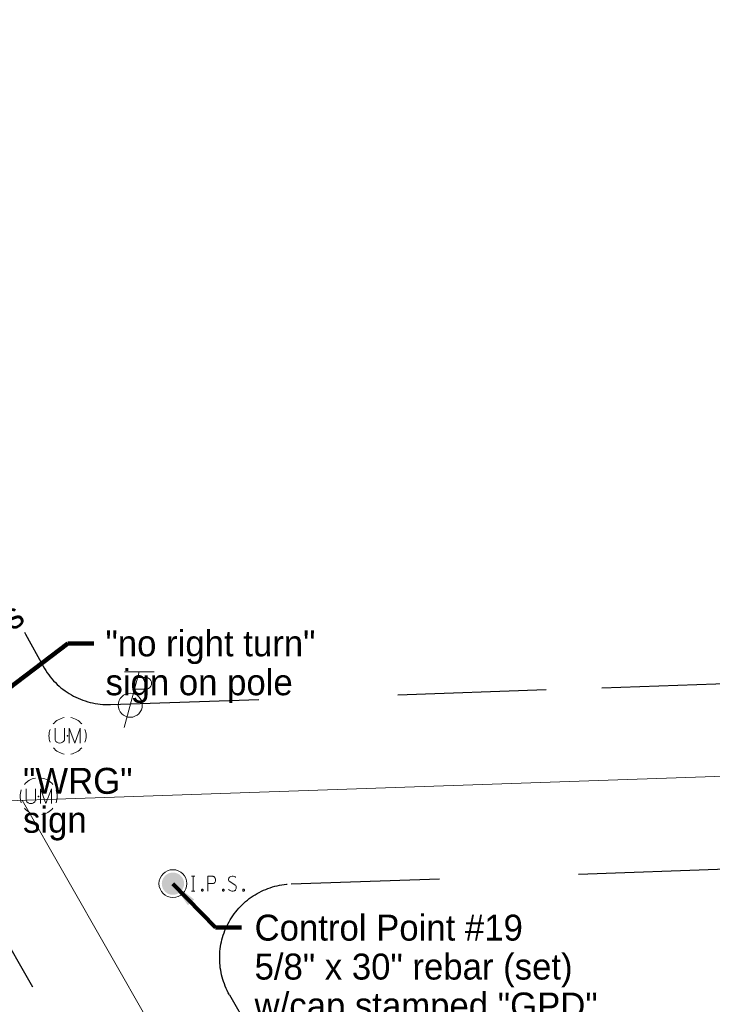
# Model space of a CAD drawing. Header units: feet. Extents: x 2433273 to 2447442, y 555003 to 575201.
# Tile 221 of 226: x 2436386 to 2436572, y 570336 to 570602. Entities that reach past the tile are written whole.
import ezdxf

# ---------------------------------------------------------------- set-up
doc = ezdxf.new("R2010")
doc.units = ezdxf.units.FT
doc.header["$LTSCALE"] = 50
doc.header["$MEASUREMENT"] = 0
doc.linetypes.add('cl20', pattern=[100, 5, -5, 80, -5, 5])
doc.linetypes.add('rowex', pattern=[4.85, 0.8, -0.375, -0.375, 0.8, -0.3, 0.8, -0.3, 0.8, -0.3])
for name, color, linetype, lineweight in [('GE_X_Cells', 2, 'Continuous', 0), ('RW_X_CL_20', 6, 'cl20', 0), ('RW_X_Fee_RW', 6, 'rowex', 30), ('SV_P_Mon_Cells_Set', 7, 'Continuous', 0), ('SV_X_Text', 7, 'Continuous', 0), ('UT_X_Misc_Cells', 7, 'Continuous', 0), ('UT_X_Unknown_Cells', 7, 'Continuous', 0), ('UT_X_Unknown_Cells (Construction)', 7, 'Continuous', 0)]:
    doc.layers.add(name, color=color, linetype=linetype, lineweight=lineweight)
doc.styles.add('Slanted-Normal LS 0.50', font='font31.shx', dxfattribs={"height": 0.14})
doc.styles.add('Slanted-Normal LS 0.50_0', font='font31.shx')
doc.dimstyles.new('Dec-0  Slanted', dxfattribs={"dimscale": 50, "dimtxt": 0.14, "dimasz": 0.14, "dimexe": 0.07, "dimexo": 0.07, "dimgap": 0.07, "dimtad": 1, "dimdec": 0, "dimzin": 3, "dimdsep": 46, "dimtxsty": 'Slanted-Normal LS 0.50_0', "dimcen": 0.09, "dimclrd": 97, "dimclre": 97, "dimclrt": 7, "dimadec": 0, "dimazin": 3, "dimtfac": 1, "dimtdec": 0, "dimtofl": 0, "dimtmove": 1, "dimatfit": 1, "dimfxl": 1, "dimtzin": 3, "dimlwd": 0, "dimlwe": 0, "dimarcsym": 0})

# ---------------------------------------------------------------- blocks, each defined once
blk = doc.blocks.new('IPS_20')
at = {"layer": 'SV_P_Mon_Cells_Set', "linetype": 'Continuous', "lineweight": 0}
h = blk.add_hatch(color=2, dxfattribs=at)
edge = h.paths.add_edge_path()
edge.add_arc((0, 0), 0.06, 0, 360)
at = {"layer": 'SV_P_Mon_Cells_Set', "color": 2, "linetype": 'Continuous', "lineweight": 0, "flags": 128}
for points in [[(0.1009, 0.0401), (0.1186, 0.0401)], [(0.1098, -0.0399), (0.1098, 0.0401)], [(0.188, -0.0399), (0.188, 0.0401), (0.2145, 0.0401), (0.2172, 0.0394), (0.2211, 0.0382), (0.2228, 0.0369), (0.2244, 0.0357), (0.2266, 0.0325), (0.2283, 0.0294), (0.2294, 0.0243), (0.2294, 0.0168), (0.2288, 0.0143), (0.2277, 0.0105), (0.2255, 0.0061), (0.2233, 0.0042), (0.2217, 0.0029), (0.2189, 0.0017), (0.2145, 0.001), (0.188, 0.001)], [(0.3385, 0.0344), (0.3374, 0.0357), (0.3357, 0.0369), (0.3308, 0.0388), (0.3247, 0.0401), (0.3203, 0.0401), (0.3187, 0.0401), (0.3115, 0.0382), (0.3054, 0.0344), (0.3016, 0.0294), (0.3005, 0.0243), (0.3005, 0.0206), (0.3016, 0.0155), (0.306, 0.0111), (0.3363, -0.0078), (0.339, -0.0103), (0.3401, -0.0128), (0.3412, -0.0166), (0.3412, -0.0204), (0.3407, -0.0242), (0.3401, -0.0267), (0.339, -0.0298), (0.3379, -0.0324), (0.3368, -0.0342), (0.3352, -0.0361), (0.3335, -0.0374), (0.3313, -0.0387), (0.3297, -0.0393), (0.3247, -0.0399), (0.317, -0.0399), (0.312, -0.0387), (0.3049, -0.0342), (0.3005, -0.0305)], [(0.1009, -0.0399), (0.1186, -0.0399)], [(0.1577, -0.0292), (0.1605, -0.0292), (0.1621, -0.0305), (0.1638, -0.033), (0.1638, -0.0361), (0.1621, -0.0387), (0.1605, -0.0399), (0.1577, -0.0399), (0.1561, -0.0387), (0.1544, -0.0361), (0.1544, -0.033), (0.1561, -0.0305), (0.1577, -0.0292)], [(0.2702, -0.0292), (0.2729, -0.0292), (0.2746, -0.0305), (0.2762, -0.033), (0.2762, -0.0361), (0.2746, -0.0387), (0.2729, -0.0399), (0.2702, -0.0399), (0.2685, -0.0387), (0.2668, -0.0361), (0.2668, -0.033), (0.2685, -0.0305), (0.2702, -0.0292)], [(0.3793, -0.0292), (0.382, -0.0292), (0.3837, -0.0305), (0.3853, -0.033), (0.3853, -0.0361), (0.3837, -0.0387), (0.382, -0.0399), (0.3793, -0.0399), (0.3776, -0.0387), (0.376, -0.0361), (0.376, -0.033), (0.3776, -0.0305), (0.3793, -0.0292)]]:
    blk.add_lwpolyline(points, dxfattribs=at)
blk = doc.blocks.new('PC_13')
at = {"layer": 'GE_X_Cells', "color": 2, "linetype": 'Continuous', "lineweight": 0}
blk.add_circle((0, 0), 0.075, dxfattribs=at)
blk = doc.blocks.new('TPW_15')
at = {"layer": 'UT_X_Misc_Cells', "color": 30, "linetype": 'Continuous', "lineweight": 0}
for p, q in [((0.0482, 0.18), (-0.0322, -0.12)), ((0.1282, 0.18), (-0.0318, 0.18)), ((0.0402, 0.15), (0.0827, 0.15)), ((0.0231, 0.0862), (0.0827, 0.0862))]:
    blk.add_line(p, q, dxfattribs=at)
blk.add_circle((0, 0), 0.065, dxfattribs=at)
at = {"layer": 'UT_X_Misc_Cells', "color": 30, "linetype": 'Continuous', "lineweight": 0, "extrusion": (0, 0, -1)}
blk.add_arc((-0.0833, 0.1181), 0.0319, 88.8767, 271.1233, dxfattribs=at)
blk = doc.blocks.new('UMH_11')
at = {"layer": 'UT_X_Unknown_Cells', "color": 7, "linetype": 'Continuous', "lineweight": 0}
for p, q in [((-0.0671, 0.0408), (-0.0671, -0.0233)), ((-0.0167, 0.0408), (-0.0167, -0.0233))]:
    blk.add_line(p, q, dxfattribs=at)
at = {"layer": 'UT_X_Unknown_Cells', "color": 7, "linetype": 'Continuous', "lineweight": 0, "flags": 128}
blk.add_lwpolyline([(0.0094, -0.0392), (0.0094, 0.0408), (0.0391, -0.0392), (0.0687, 0.0408), (0.0687, -0.0392)], dxfattribs=at)
at = {"layer": 'UT_X_Unknown_Cells', "color": 7, "linetype": 'Continuous', "lineweight": 0}
for centre, radius, start, end in [((0, 0), 0.1, 100.0806, 140.0721), ((0, 0), 0.1, 40.0577, 80.1061), ((0, 0), 0.1, 160.0169, 200.0392), ((0, 0), 0.1, 340.0169, 20.0392), ((-0.0419, -0.0114), 0.0279, 205.1924, 334.8076), ((0, 0), 0.1, 220.0577, 260.0473), ((0, 0), 0.1, 280.0114, 320.0264)]:
    blk.add_arc(centre, radius, start, end, dxfattribs=at)
at = {"layer": 'UT_X_Unknown_Cells (Construction)', "color": 7, "linetype": 'Continuous', "lineweight": 30}
blk.add_point((0, 0), dxfattribs=at)
blk = doc.blocks.new('UMH_12')
at = {"layer": 'UT_X_Unknown_Cells', "color": 7, "linetype": 'Continuous', "lineweight": 0}
for p, q in [((-0.0671, 0.0408), (-0.0671, -0.0232)), ((-0.0167, 0.0408), (-0.0167, -0.0232))]:
    blk.add_line(p, q, dxfattribs=at)
at = {"layer": 'UT_X_Unknown_Cells', "color": 7, "linetype": 'Continuous', "lineweight": 0, "flags": 128}
blk.add_lwpolyline([(0.0094, -0.0392), (0.0094, 0.0408), (0.0391, -0.0392), (0.0687, 0.0408), (0.0687, -0.0392)], dxfattribs=at)
at = {"layer": 'UT_X_Unknown_Cells', "color": 7, "linetype": 'Continuous', "lineweight": 0}
for centre, radius, start, end in [((0, 0), 0.1, 100.0806, 140.0721), ((0, 0), 0.1, 40.0577, 80.1061), ((0, 0), 0.1, 160.0169, 200.0392), ((0, 0), 0.1, 340.0169, 20.0392), ((-0.0419, -0.0114), 0.0279, 205.1924, 334.8076), ((0, 0), 0.1, 220.0577, 260.0473), ((0, 0), 0.1, 280.0114, 320.0264)]:
    blk.add_arc(centre, radius, start, end, dxfattribs=at)
at = {"layer": 'UT_X_Unknown_Cells (Construction)', "color": 7, "linetype": 'Continuous', "lineweight": 30}
blk.add_point((0, 0), dxfattribs=at)

msp = doc.modelspace()

# ---------------------------------------------------------------- linework, layer by layer
at = {"layer": 'RW_X_CL_20'}
for p, q in [((2436361.13, 570390.48), (2437714.65, 570436.85)), ((2436386.4, 570391.35), (2436719.17, 569810.1))]:
    msp.add_line(p, q, dxfattribs=at)
at = {"layer": 'RW_X_Fee_RW'}
for p, q in [((2436410.27, 570417.18), (2437713.8, 570461.84)), ((2436458.98, 570368.82), (2437715.49, 570411.87)), ((2436442.31, 570338.89), (2436736.38, 569825.32))]:
    msp.add_line(p, q, dxfattribs=at)
at = {"layer": 'RW_X_Fee_RW', "flags": 128}
msp.add_lwpolyline([(2436110.55, 570994.74, 0.060663), (2436377.19, 570362.06), (2436699.64, 569798.92)], format="xyb", dxfattribs=at)
at = {"layer": 'RW_X_Fee_RW'}
for centre, radius, start, end in [((2438822.42, 571765.31), 2774.22, 195.86168, 208.83024), ((2436409.59, 570437.17), 20, 208.7818, 271.9621)]:
    msp.add_arc(centre, radius, start, end, dxfattribs=at)
at = {"layer": 'RW_X_Fee_RW', "extrusion": (0, 0, -1)}
msp.add_arc((-2436459.67, 570348.83), 20, 330.2045, 88.0379, dxfattribs=at)

# ---------------------------------------------------------------- block references
at = {"layer": 'GE_X_Cells', "color": 2, "linetype": 'Continuous', "lineweight": 0, "xscale": 50, "yscale": 50, "zscale": 50}
msp.add_blockref('PC_13', (2436427.06, 570368.89), dxfattribs=at)
at = {"layer": 'SV_P_Mon_Cells_Set', "color": 2, "linetype": 'Continuous', "lineweight": 0, "xscale": 50, "yscale": 50, "zscale": 50}
msp.add_blockref('IPS_20', (2436427.07, 570368.86), dxfattribs=at)
at = {"layer": 'UT_X_Misc_Cells', "color": 30, "linetype": 'Continuous', "lineweight": 0, "xscale": 50, "yscale": 50, "zscale": 50}
msp.add_blockref('TPW_15', (2436415.57, 570416.99), dxfattribs=at)
at = {"layer": 'UT_X_Unknown_Cells', "color": 7, "linetype": 'Continuous', "lineweight": 0, "xscale": 50, "yscale": 50, "zscale": 50}
for name, p in [('UMH_11', (2436398.66, 570408.74)), ('UMH_12', (2436390.87, 570392.42))]:
    msp.add_blockref(name, p, dxfattribs=at)

# ---------------------------------------------------------------- texts
at = {"layer": 'SV_X_Text', "style": 'Slanted-Normal LS 0.50'}
msp.add_text('woods', height=7, rotation=37.1252, dxfattribs=at).set_placement((2436366.09, 570423.35))
at = {"layer": 'SV_X_Text', "char_height": 7, "attachment_point": 1, "line_spacing_factor": 0.9, "style": 'Slanted-Normal LS 0.50'}
for s, insert in [('"no right turn"\\Psign on pole', (2436408.89, 570437.18)), ('"WRG"\\Psign', (2436386.66, 570400.1)), ('Control Point #19\\P5/8" x 30" rebar (set)\\Pw/cap stamped "GPD"\\PN: 570368.863\\PE: 2436427.071\\PZ: 906.677', (2436449.08, 570360.51))]:
    msp.add_mtext(s, dxfattribs=dict(at, insert=insert))

# ---------------------------------------------------------------- leaders
at = {"layer": 'SV_X_Text', "color": 97, "linetype": 'Continuous', "lineweight": 0, "annotation_type": 0, "has_hookline": 1, "hookline_direction": 0}
for points, text_width in [([(2436371.72, 570413.09), (2436398.78, 570433.68), (2436405.78, 570433.68)], 81.39), ([(2436366.43, 570407.54), (2436376.54, 570396.6), (2436383.54, 570396.6)], 28.28), ([(2436427.07, 570368.86), (2436438.58, 570357.01), (2436445.58, 570357.01)], 120.06)]:
    msp.add_leader(points, dimstyle='Dec-0  Slanted', override={"dimtad": 0, "dimclrd": 0, "dimlwd": 65534}, dxfattribs=dict(at, text_width=text_width))

doc.saveas('drawing.dxf')
